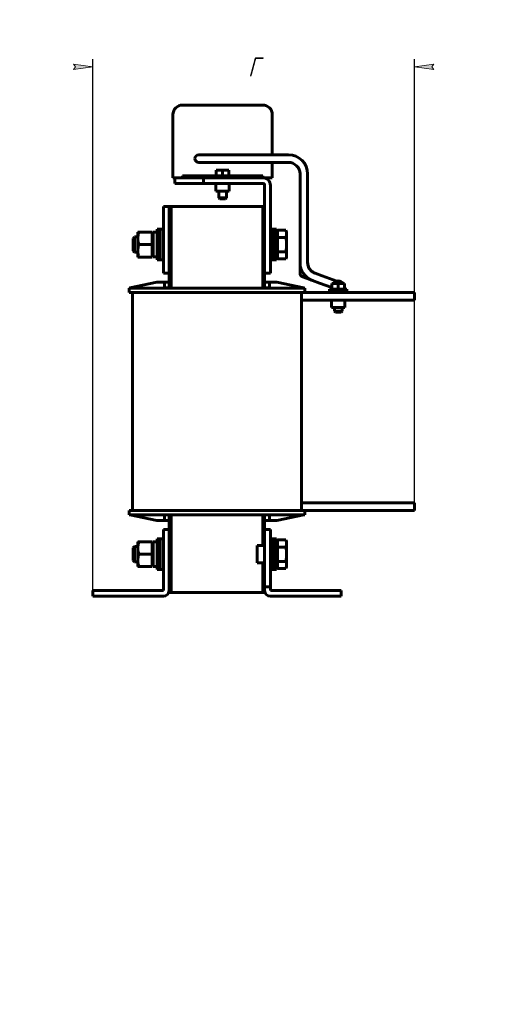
# Model space of a CAD drawing. Header units: millimetres. Extents: x 0 to 297, y 0 to 420.
# Tile 6 of 7: x 174 to 297, y 0 to 258. Entities that reach past the tile are written whole.
import ezdxf

# ---------------------------------------------------------------- set-up
doc = ezdxf.new("R2010")
doc.units = ezdxf.units.MM
doc.linetypes.add('K5LT_BASIC', pattern=[0])
doc.linetypes.add('K5LT_THIN', pattern=[0])
doc.layers.add('Системный слой', color=7, linetype='Continuous')
doc.styles.add('KDIMTEXTSTYLE', font='GOST_AU.SHX', dxfattribs={"width": 0.96, "oblique": 15, "height": 5})
doc.dimstyles.new('KDIMSTYLE (0.50)', dxfattribs={"dimtxt": 5, "dimasz": 1, "dimexe": 2, "dimexo": 0, "dimgap": 1, "dimtad": 1, "dimlfac": 2, "dimtxsty": 'KDIMTEXTSTYLE', "dimsah": 1, "dimcen": 0, "dimdle": 1, "dimadec": 0, "dimazin": 0, "dimtfac": 0.667, "dimtmove": 0, "dimatfit": 3, "dimfxl": 1, "dimtvp": 1, "dimtolj": 1, "dimtzin": 0, "dimarcsym": 0})

# ---------------------------------------------------------------- blocks, each defined once
blk = doc.blocks.new('U30')
at = {"layer": 'Системный слой', "color": 150, "linetype": 'K5LT_BASIC', "lineweight": 60, "true_color": 0x0080ff}
for p, q in [((210.3877631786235, 121.7528572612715), (210.3877631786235, 113.9905733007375)), ((210.3877631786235, 113.9905733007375), (210.3877631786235, 113.7528572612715))]:
    blk.add_line(p, q, dxfattribs=at)
blk = doc.blocks.new('U31')
at = {"layer": 'Системный слой', "color": 150, "linetype": 'K5LT_BASIC', "lineweight": 60, "true_color": 0x0080ff}
for p, q in [((209.5877631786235, 121.7528572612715), (209.5877631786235, 113.9905733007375)), ((209.5877631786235, 113.9905733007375), (209.5877631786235, 113.7528572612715))]:
    blk.add_line(p, q, dxfattribs=at)
blk = doc.blocks.new('U32')
at = {"layer": 'Системный слой', "color": 150, "linetype": 'K5LT_BASIC', "lineweight": 60, "true_color": 0x0080ff}
for p, q in [((237.6877631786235, 208.7528572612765), (237.6877631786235, 188.9278572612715)), ((237.6877631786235, 126.5278572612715), (237.687763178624, 124.2528572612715)), ((237.687763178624, 109.2528572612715), (237.6877631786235, 107.7528572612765))]:
    blk.add_line(p, q, dxfattribs=at)
blk = doc.blocks.new('U33')
at = {"layer": 'Системный слой', "color": 150, "linetype": 'K5LT_BASIC', "lineweight": 60, "true_color": 0x0080ff}
for p, q in [((237.1877631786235, 208.7528572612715), (237.1877631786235, 187.3778572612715)), ((237.1877631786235, 128.0778572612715), (237.1877631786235, 120.0028572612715)), ((237.1877631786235, 115.5028572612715), (237.1877631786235, 107.7528572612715))]:
    blk.add_line(p, q, dxfattribs=at)
blk = doc.blocks.new('U34')
at = {"layer": 'Системный слой', "color": 150, "linetype": 'K5LT_BASIC', "lineweight": 60, "true_color": 0x0080ff}
for p, q in [((210.3877631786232, 202.7528572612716), (210.3877631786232, 194.9905733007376)), ((210.3877631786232, 194.9905733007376), (210.3877631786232, 194.7528572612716))]:
    blk.add_line(p, q, dxfattribs=at)
blk = doc.blocks.new('U35')
at = {"layer": 'Системный слой', "color": 150, "linetype": 'K5LT_BASIC', "lineweight": 60, "true_color": 0x0080ff}
for p, q in [((209.5877631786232, 202.7528572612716), (209.5877631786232, 194.9905733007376)), ((209.5877631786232, 194.9905733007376), (209.5877631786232, 194.7528572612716))]:
    blk.add_line(p, q, dxfattribs=at)
blk = doc.blocks.new('U36')
at = {"layer": 'Системный слой', "color": 150, "linetype": 'K5LT_BASIC', "lineweight": 60, "true_color": 0x0080ff}
for p, q in [((213.1877631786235, 208.7528572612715), (213.1877631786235, 187.3778572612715)), ((213.1877631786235, 128.0778572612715), (213.1877631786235, 107.7528572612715))]:
    blk.add_line(p, q, dxfattribs=at)
blk = doc.blocks.new('U37')
at = {"layer": 'Системный слой', "color": 150, "linetype": 'K5LT_BASIC', "lineweight": 60, "true_color": 0x0080ff}
for p, q in [((212.6877631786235, 191.2528572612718), (212.6877631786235, 188.9278572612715)), ((212.6877631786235, 126.5278572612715), (212.6877631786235, 107.7528572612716))]:
    blk.add_line(p, q, dxfattribs=at)
blk = doc.blocks.new('U38')
at = {"layer": 'Системный слой', "color": 150, "linetype": 'K5LT_BASIC', "lineweight": 60, "true_color": 0x0080ff}
for p, q in [((248.9377631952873, 194.2716394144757), (248.9745472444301, 193.7271751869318)), ((248.9745472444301, 193.7271751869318), (249.0831410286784, 193.2017389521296)), ((249.0831410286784, 193.2017389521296), (249.2584702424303, 192.7139370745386))]:
    blk.add_line(p, q, dxfattribs=at)
blk = doc.blocks.new('U39')
at = {"layer": 'Системный слой', "color": 150, "linetype": 'K5LT_BASIC', "lineweight": 60, "true_color": 0x0080ff}
for p, q in [((247.4485919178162, 191.8621988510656), (248.0704250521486, 190.8331313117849)), ((248.0704250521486, 190.8331313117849), (248.8995560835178, 190.0203547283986)), ((248.8995560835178, 190.0203547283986), (249.8900029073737, 189.4846785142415))]:
    blk.add_line(p, q, dxfattribs=at)
blk = doc.blocks.new('U40')
at = {"layer": 'Системный слой', "color": 150, "linetype": 'K5LT_BASIC', "lineweight": 60, "true_color": 0x0080ff}
for p, q in [((239.6877631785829, 222.2528572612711), (239.6877631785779, 232.7528572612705)), ((239.68776317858, 216.2528572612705), (239.6877631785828, 220.2528572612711))]:
    blk.add_line(p, q, dxfattribs=at)
blk = doc.blocks.new('U41')
at = {"layer": 'Системный слой', "color": 150, "linetype": 'K5LT_BASIC', "lineweight": 60, "true_color": 0x0080ff}
for p, q in [((226.687763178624, 212.7528572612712), (224.937763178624, 212.7528572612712)), ((228.437763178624, 212.7528572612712), (226.687763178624, 212.7528572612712))]:
    blk.add_line(p, q, dxfattribs=at)
blk = doc.blocks.new('U42')
at = {"layer": 'Системный слой', "color": 150, "linetype": 'K5LT_BASIC', "lineweight": 60, "true_color": 0x0080ff}
for p, q in [((237.1877631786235, 208.7528572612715), (237.1877631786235, 187.3778572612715)), ((237.1877631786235, 128.0778572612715), (237.1877631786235, 120.0028572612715)), ((237.1877631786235, 115.5028572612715), (237.1877631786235, 107.7528572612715))]:
    blk.add_line(p, q, dxfattribs=at)
blk = doc.blocks.new('U43')
at = {"layer": 'Системный слой', "color": 150, "linetype": 'K5LT_BASIC', "lineweight": 60, "true_color": 0x0080ff}
for p, q in [((213.1877631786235, 208.7528572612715), (213.1877631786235, 187.3778572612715)), ((213.1877631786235, 128.0778572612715), (213.1877631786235, 107.7528572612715))]:
    blk.add_line(p, q, dxfattribs=at)
blk = doc.blocks.new('KDIMARROW_01')
at = {"layer": 'Системный слой'}
blk.add_hatch(color=0, dxfattribs=at).paths.add_polyline_path([(0, 0), (-5, 0.658262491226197), (-4.5, 5.51091059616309e-16), (-5, -0.6582624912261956)])
at = {"layer": 'Системный слой', "color": 0, "linetype": 'K5LT_THIN', "lineweight": 18}
for p, q in [((-4.5, 5.51091059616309e-16), (-5, 0.658262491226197)), ((-5, 0.658262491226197), (0, 0)), ((0, 0), (-5, -0.6582624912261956)), ((-5, -0.6582624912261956), (-4.5, 5.51091059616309e-16)), ((0, 0), (-1, 0))]:
    blk.add_line(p, q, dxfattribs=at)

msp = doc.modelspace()

# ---------------------------------------------------------------- linework, layer by layer
at = {"layer": 'Системный слой', "color": 150, "linetype": 'K5LT_BASIC', "lineweight": 60, "true_color": 0x0080ff}
for p, q in [((237.1877631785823, 235.2528572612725), (216.1877631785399, 235.2528572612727)), ((213.6877631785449, 232.7528572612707), (213.6877631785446, 216.2528572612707)), ((220.4377631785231, 222.2528572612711), (224.4377631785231, 222.2528572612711)), ((224.4377631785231, 222.2528572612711), (243.9377631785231, 222.2528572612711)), ((220.4377631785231, 220.2528572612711), (224.4377631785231, 220.2528572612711)), ((224.4377631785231, 220.2528572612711), (243.9377631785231, 220.2528572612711)), ((216.1877631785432, 216.7528572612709), (225.4270478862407, 216.7528572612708)), ((216.1877631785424, 216.2528572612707), (216.1877631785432, 216.7528572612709)), ((225.0377631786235, 218.2528572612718), (225.0377631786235, 216.7528572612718)), ((225.0377631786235, 218.2528572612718), (226.6877631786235, 218.2528572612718)), ((227.9484784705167, 216.7528572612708), (225.4270478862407, 216.7528572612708)), ((226.6877631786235, 218.2528572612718), (228.3377631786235, 218.2528572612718)), ((226.6877631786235, 218.2528572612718), (226.6877631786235, 216.7528572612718)), ((227.9484784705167, 216.7528572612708), (237.1877631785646, 216.7528572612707)), ((228.3377631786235, 218.2528572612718), (228.3377631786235, 216.7528572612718)), ((237.1877631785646, 216.7528572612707), (237.187763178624, 216.2528572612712)), ((246.9377631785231, 217.2528572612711), (246.9377631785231, 194.0840632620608)), ((248.9377631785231, 217.2528572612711), (248.9377631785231, 194.0840632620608)), ((214.187763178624, 216.2528572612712), (213.6877631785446, 216.2528572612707)), ((214.187763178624, 216.2528572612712), (221.687763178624, 216.2528572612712)), ((214.187763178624, 214.7528572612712), (214.187763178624, 216.2528572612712)), ((221.687763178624, 214.7528572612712), (214.187763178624, 214.7528572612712)), ((221.687763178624, 216.2528572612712), (221.687763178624, 214.7528572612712)), ((237.187763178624, 216.2528572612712), (221.687763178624, 216.2528572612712)), ((237.187763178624, 214.7528572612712), (221.687763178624, 214.7528572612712)), ((224.937763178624, 212.7528572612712), (224.937763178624, 214.7528572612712)), ((228.437763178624, 212.7528572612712), (228.437763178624, 214.7528572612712)), ((239.68776317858, 216.2528572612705), (237.187763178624, 216.2528572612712)), ((237.687763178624, 214.2528572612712), (237.6877631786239, 192.2528572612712)), ((239.187763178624, 214.2528572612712), (239.1877631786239, 192.2528572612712)), ((225.6877631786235, 211.0028572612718), (225.6877631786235, 212.7528572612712)), ((227.6877631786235, 211.0028572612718), (227.6877631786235, 212.7528572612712)), ((211.1877631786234, 208.7528572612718), (212.6877631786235, 208.7528572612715)), ((211.1877631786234, 207.7528572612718), (211.1877631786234, 208.7528572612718)), ((212.6877631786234, 207.7528572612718), (212.6877631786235, 208.7528572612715)), ((213.1877631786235, 208.7528572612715), (212.6877631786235, 208.7528572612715)), ((237.1877631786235, 208.7528572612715), (213.1877631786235, 208.7528572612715)), ((225.6877631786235, 211.0028572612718), (227.6877631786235, 211.0028572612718)), ((225.9377631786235, 210.7528572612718), (225.6877631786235, 211.0028572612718)), ((227.4377631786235, 210.7528572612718), (225.9377631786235, 210.7528572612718)), ((227.4377631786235, 210.7528572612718), (227.6877631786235, 211.0028572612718)), ((237.6877631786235, 208.7528572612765), (237.1877631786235, 208.7528572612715)), ((211.1877631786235, 192.2528572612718), (211.1877631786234, 207.7528572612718)), ((212.6877631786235, 192.2528572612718), (212.6877631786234, 207.7528572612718)), ((204.4877631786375, 200.3778572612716), (204.4877631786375, 202.0028572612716)), ((204.4877631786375, 202.0028572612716), (204.7780414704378, 202.0028572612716)), ((204.7780414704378, 202.0028572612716), (208.2377631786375, 202.0028572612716)), ((208.2377631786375, 202.0028572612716), (208.2377631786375, 198.7528572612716)), ((208.5377631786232, 201.6603572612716), (208.2377631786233, 201.6603572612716)), ((208.5377631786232, 201.9694186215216), (208.5377631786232, 195.5328572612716)), ((208.7919599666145, 201.9728572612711), (209.5877631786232, 201.9728572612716)), ((209.5877631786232, 202.7528572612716), (210.3877631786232, 202.7528572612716)), ((210.3877631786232, 202.7528572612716), (211.1877631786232, 202.7528572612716)), ((210.3877631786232, 202.7528572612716), (210.3877631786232, 194.7528572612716)), ((239.1877631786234, 202.7528572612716), (239.9877631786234, 202.7528572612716)), ((239.9877631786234, 202.7528572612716), (240.7877631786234, 202.7528572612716)), ((239.9877631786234, 202.7528572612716), (239.9877631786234, 194.7528572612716)), ((239.9877631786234, 202.7528572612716), (239.9877631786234, 194.7528572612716)), ((240.7877631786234, 202.7528572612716), (240.7877631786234, 194.7528572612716)), ((240.7877631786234, 201.6203572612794), (241.0877631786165, 201.9203572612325)), ((243.2547674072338, 202.5056340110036), (241.0877631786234, 202.5056340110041)), ((241.0877631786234, 200.6292456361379), (241.0877631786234, 202.5056340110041)), ((243.4377631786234, 202.0028572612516), (243.2547674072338, 202.5056340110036)), ((243.4377631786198, 201.5674398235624), (243.4377631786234, 202.0028572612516)), ((243.4377631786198, 198.7528572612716), (243.4377631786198, 201.5674398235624)), ((203.2877631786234, 200.3778572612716), (203.6627631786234, 200.7528572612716)), ((203.2877631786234, 197.1278572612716), (203.2877631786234, 200.3778572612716)), ((203.6627631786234, 200.7528572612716), (204.4877631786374, 200.7528572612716)), ((203.6627631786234, 200.7528572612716), (203.6627631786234, 196.7528572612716)), ((204.4877631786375, 200.3778572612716), (204.4877631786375, 197.1278572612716)), ((204.7780414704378, 198.7528572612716), (208.2377631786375, 198.7528572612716)), ((208.2377631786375, 198.7528572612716), (208.2377631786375, 195.5028572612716)), ((241.0877631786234, 196.8764688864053), (241.0877631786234, 200.6292456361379)), ((243.2547674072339, 200.6292456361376), (241.0877631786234, 200.6292456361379)), ((243.4377631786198, 195.9382746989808), (243.4377631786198, 198.7528572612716)), ((203.2877631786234, 197.1278572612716), (203.6627631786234, 196.7528572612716)), ((203.6627631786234, 196.7528572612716), (204.4877631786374, 196.7528572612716)), ((204.4877631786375, 197.1278572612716), (204.4877631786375, 195.5028572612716)), ((208.5377631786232, 195.8453572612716), (208.2377631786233, 195.8453572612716)), ((240.7877631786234, 195.8853572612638), (241.0877631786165, 195.5853572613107)), ((243.2547674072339, 196.8764688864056), (241.0877631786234, 196.8764688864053)), ((241.0877631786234, 195.000080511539), (241.0877631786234, 196.8764688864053)), ((243.4377631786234, 195.5028572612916), (243.4377631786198, 195.9382746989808)), ((204.7780414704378, 195.5028572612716), (204.4877631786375, 195.5028572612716)), ((204.7780414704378, 195.5028572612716), (208.2377631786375, 195.5028572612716)), ((208.5377631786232, 195.5328572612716), (209.5877631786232, 195.5328572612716)), ((209.5877631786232, 194.7528572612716), (210.3877631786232, 194.7528572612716)), ((210.3877631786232, 194.7528572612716), (211.1877631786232, 194.7528572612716)), ((239.1877631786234, 194.7528572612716), (239.9877631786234, 194.7528572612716)), ((239.9877631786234, 194.7528572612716), (240.7877631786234, 194.7528572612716)), ((243.2547674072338, 195.0000805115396), (241.0877631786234, 195.000080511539)), ((243.4377631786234, 195.5028572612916), (243.2547674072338, 195.0000805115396)), ((246.9377631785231, 194.0840632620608), (246.9377631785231, 191.2528572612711)), ((211.1877631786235, 191.2528572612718), (211.1877631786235, 192.2528572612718)), ((211.1877631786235, 191.2528572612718), (212.6877631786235, 191.2528572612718)), ((212.6877631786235, 191.2528572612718), (212.6877631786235, 192.2528572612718)), ((239.1877631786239, 191.2528572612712), (237.6877631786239, 191.2528572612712)), ((239.1877631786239, 192.2528572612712), (239.1877631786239, 191.2528572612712)), ((250.8839826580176, 191.2521479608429), (252.7454770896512, 190.5799416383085)), ((202.4377631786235, 187.4278572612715), (209.4947083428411, 188.9278572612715)), ((211.4377631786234, 188.9278572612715), (209.4947083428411, 188.9278572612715)), ((211.4377631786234, 188.9278572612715), (212.6877631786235, 188.9278572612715)), ((211.4377631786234, 187.4278572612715), (211.4377631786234, 188.9278572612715)), ((212.6877631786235, 188.9278572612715), (212.6877631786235, 187.4278572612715)), ((237.6877631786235, 187.4278572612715), (237.6877631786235, 188.9278572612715)), ((237.6877631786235, 188.9278572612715), (238.9377631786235, 188.9278572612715)), ((238.9377631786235, 188.9278572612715), (240.8808180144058, 188.9278572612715)), ((238.9377631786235, 188.9278572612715), (238.9377631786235, 187.4278572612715)), ((247.9377631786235, 187.4278572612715), (240.8808180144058, 188.9278572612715)), ((247.5981448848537, 190.3122939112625), (249.7592617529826, 189.5318905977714)), ((249.7592617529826, 189.5318905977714), (249.8900029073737, 189.4846785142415)), ((249.8900029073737, 189.4846785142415), (250.2046937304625, 189.3710401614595)), ((250.2046937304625, 189.3710401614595), (252.0661881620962, 188.6988338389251)), ((252.0661881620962, 188.6988338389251), (255.287763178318, 187.5354873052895)), ((252.7454770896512, 190.5799416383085), (256.5405586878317, 189.2094955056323)), ((255.2877631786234, 188.5828572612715), (255.2877631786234, 187.0828572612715)), ((255.2877631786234, 188.5828572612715), (256.9377631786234, 188.5828572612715)), ((256.9377631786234, 188.5828572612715), (258.5877631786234, 188.5828572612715)), ((256.9377631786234, 188.5828572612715), (256.9377631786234, 187.0828572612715)), ((258.5877631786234, 188.5828572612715), (258.5877631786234, 187.0828572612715)), ((202.2127631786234, 186.2528572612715), (202.2127631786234, 187.3778572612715)), ((202.2127631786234, 187.3778572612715), (207.2127631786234, 187.3778572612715)), ((202.2127631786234, 186.2528572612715), (207.2127631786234, 186.2528572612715)), ((202.4377631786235, 187.3778572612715), (202.4377631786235, 187.4278572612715)), ((203.0627631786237, 129.2028572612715), (203.0627631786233, 186.1778572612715)), ((203.0627631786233, 186.1778572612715), (208.0627631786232, 186.1778572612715)), ((207.2127631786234, 187.3778572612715), (243.1627631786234, 187.3778572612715)), ((207.2127631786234, 186.2528572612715), (243.1627631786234, 186.2528572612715)), ((208.0627631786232, 186.1778572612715), (242.3127631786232, 186.1778572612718)), ((211.4377631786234, 187.4278572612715), (211.4377631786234, 187.3778572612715)), ((212.6877631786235, 187.4278572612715), (211.4377631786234, 187.4278572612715)), ((211.5627631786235, 186.2528572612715), (211.5627631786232, 186.1778572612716)), ((212.6877631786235, 187.4278572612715), (212.6877631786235, 187.3778572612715)), ((237.6877631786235, 187.4278572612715), (237.6877631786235, 187.3778572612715)), ((238.9377631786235, 187.4278572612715), (237.6877631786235, 187.4278572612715)), ((238.8127631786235, 186.2528572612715), (238.8127631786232, 186.1778572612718)), ((238.9377631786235, 187.4278572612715), (238.9377631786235, 187.3778572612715)), ((242.3127631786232, 186.1778572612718), (247.3127631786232, 186.1778572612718)), ((243.1627631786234, 187.3778572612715), (248.1627631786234, 187.3778572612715)), ((243.1627631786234, 186.2528572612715), (248.1627631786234, 186.2528572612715)), ((247.3127631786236, 129.2028572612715), (247.3127631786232, 186.1778572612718)), ((247.9377631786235, 187.3778572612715), (247.9377631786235, 187.4278572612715)), ((248.1627631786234, 186.2528572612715), (248.1627631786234, 187.3778572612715)), ((276.9377631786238, 186.2528572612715), (248.1627631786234, 186.2528572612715)), ((254.6877631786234, 187.0828572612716), (254.6877631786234, 186.6828572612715)), ((254.6877631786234, 187.0828572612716), (259.1877631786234, 187.0828572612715)), ((254.6877631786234, 186.6828572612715), (259.1877631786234, 186.6828572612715)), ((254.8962513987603, 186.2528572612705), (254.8962513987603, 186.6828572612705)), ((256.9377631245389, 186.2528572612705), (256.9377631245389, 186.6828572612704)), ((258.9792749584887, 186.6828572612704), (258.9792749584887, 186.2528572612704)), ((259.1877631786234, 187.0828572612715), (259.1877631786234, 186.6828572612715)), ((276.9377631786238, 184.2528572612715), (276.9377631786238, 186.2528572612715)), ((247.3127631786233, 184.2528572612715), (276.9377631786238, 184.2528572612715)), ((255.1877631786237, 182.2528572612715), (255.1877631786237, 184.2528572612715)), ((258.6877631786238, 182.2528572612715), (258.6877631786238, 184.2528572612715)), ((258.6877631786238, 182.2528572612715), (255.1877631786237, 182.2528572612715)), ((255.9377631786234, 181.3328572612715), (255.9377631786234, 182.2528572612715)), ((255.9377631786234, 181.3328572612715), (257.9377631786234, 181.3328572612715)), ((256.1877631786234, 181.0828572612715), (255.9377631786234, 181.3328572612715)), ((257.6877631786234, 181.0828572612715), (256.1877631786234, 181.0828572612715)), ((257.6877631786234, 181.0828572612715), (257.9377631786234, 181.3328572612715)), ((257.9377631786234, 181.3328572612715), (257.9377631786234, 182.2528572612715)), ((247.3627631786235, 178.9064270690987), (247.3127631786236, 178.9064270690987)), ((247.3627631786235, 178.8362516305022), (247.3127631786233, 178.8362516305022)), ((247.3627631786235, 178.8362516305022), (247.3627631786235, 178.9064270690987)), ((247.3627631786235, 172.8362516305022), (247.3627631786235, 178.8362516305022)), ((247.3627631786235, 172.8362516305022), (247.3127631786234, 172.8362516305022)), ((247.3627631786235, 140.9766025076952), (247.3127631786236, 140.9766025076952)), ((247.3627631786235, 140.9064270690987), (247.3127631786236, 140.9064270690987)), ((247.3627631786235, 140.9064270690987), (247.3627631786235, 140.9766025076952)), ((247.3627631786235, 134.9064270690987), (247.3627631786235, 140.9064270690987)), ((247.3627631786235, 134.9064270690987), (247.3127631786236, 134.9064270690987)), ((202.2127631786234, 129.2028572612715), (202.2127631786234, 128.0778572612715)), ((202.2127631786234, 129.2028572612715), (207.2127631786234, 129.2028572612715)), ((207.2127631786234, 129.2028572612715), (243.1627631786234, 129.2028572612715)), ((243.1627631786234, 129.2028572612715), (248.1627631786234, 129.2028572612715)), ((247.3127631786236, 131.2028572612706), (276.9377631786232, 131.2028572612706)), ((276.9377631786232, 129.2028572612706), (248.1627631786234, 129.2028572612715)), ((248.1627631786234, 129.2028572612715), (248.1627631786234, 128.0778572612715)), ((276.9377631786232, 131.2028572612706), (276.9377631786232, 129.2028572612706)), ((202.2127631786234, 128.0778572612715), (207.2127631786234, 128.0778572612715)), ((202.4377631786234, 128.0778572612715), (202.4377631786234, 128.0278572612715)), ((202.4377631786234, 128.0278572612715), (209.4947083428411, 126.5278572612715)), ((207.2127631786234, 128.0778572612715), (243.1627631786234, 128.0778572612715)), ((211.4377631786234, 126.5278572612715), (209.4947083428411, 126.5278572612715)), ((211.4377631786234, 128.0278572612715), (211.4377631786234, 128.0778572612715)), ((211.4377631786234, 128.0278572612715), (212.6877631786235, 128.0278572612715)), ((211.4377631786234, 126.5278572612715), (211.4377631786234, 128.0278572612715)), ((212.6877631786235, 126.5278572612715), (211.4377631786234, 126.5278572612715)), ((212.6877631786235, 128.0278572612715), (212.6877631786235, 128.0778572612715)), ((212.6877631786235, 128.0278572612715), (212.6877631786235, 126.5278572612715)), ((237.6877631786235, 128.0278572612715), (237.6877631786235, 128.0778572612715)), ((237.6877631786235, 128.0278572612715), (238.9377631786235, 128.0278572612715)), ((237.6877631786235, 126.5278572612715), (237.6877631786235, 128.0278572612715)), ((238.9377631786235, 126.5278572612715), (237.6877631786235, 126.5278572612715)), ((238.9377631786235, 128.0278572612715), (238.9377631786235, 128.0778572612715)), ((238.9377631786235, 128.0278572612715), (238.9377631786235, 126.5278572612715)), ((238.9377631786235, 126.5278572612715), (240.8808180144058, 126.5278572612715)), ((247.9377631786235, 128.0278572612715), (240.8808180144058, 126.5278572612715)), ((243.1627631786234, 128.0778572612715), (248.1627631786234, 128.0778572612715)), ((247.9377631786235, 128.0778572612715), (247.9377631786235, 128.0278572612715)), ((211.1877631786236, 124.2528572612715), (212.6877631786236, 124.2528572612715)), ((211.1877631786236, 123.5028572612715), (211.1877631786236, 124.2528572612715)), ((237.687763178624, 124.2528572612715), (237.687763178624, 123.5028572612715)), ((237.687763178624, 124.2528572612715), (239.187763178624, 124.2528572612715)), ((239.187763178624, 124.2528572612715), (239.187763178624, 123.5028572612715)), ((209.5877631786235, 121.7528572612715), (210.3877631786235, 121.7528572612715)), ((210.3877631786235, 121.7528572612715), (211.1877631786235, 121.7528572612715)), ((210.3877631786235, 121.7528572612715), (210.3877631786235, 113.7528572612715)), ((211.1877631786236, 108.2528572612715), (211.1877631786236, 123.5028572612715)), ((212.6877631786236, 123.5028572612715), (212.6877631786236, 108.2528572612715)), ((237.687763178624, 123.5028572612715), (237.687763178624, 110.0028572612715)), ((239.187763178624, 123.5028572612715), (239.187763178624, 110.0028572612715)), ((239.1877631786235, 121.7528572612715), (239.9877631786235, 121.7528572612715)), ((239.9877631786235, 121.7528572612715), (240.7877631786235, 121.7528572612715)), ((239.9877631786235, 121.7528572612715), (239.9877631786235, 113.7528572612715)), ((239.9877631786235, 121.7528572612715), (239.9877631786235, 113.7528572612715)), ((240.7877631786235, 121.7528572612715), (240.7877631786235, 113.7528572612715)), ((243.254767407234, 121.5056340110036), (241.0877631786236, 121.5056340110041)), ((241.0877631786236, 119.6292456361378), (241.0877631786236, 121.5056340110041)), ((243.4377631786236, 121.0028572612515), (243.254767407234, 121.5056340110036)), ((203.2877631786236, 119.3778572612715), (203.6627631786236, 119.7528572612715)), ((203.2877631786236, 116.1278572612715), (203.2877631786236, 119.3778572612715)), ((203.6627631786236, 119.7528572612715), (204.4877631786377, 119.7528572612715)), ((203.6627631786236, 119.7528572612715), (203.6627631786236, 115.7528572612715)), ((204.4877631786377, 119.3778572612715), (204.4877631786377, 121.0028572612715)), ((204.4877631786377, 121.0028572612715), (204.7780414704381, 121.0028572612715)), ((204.4877631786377, 119.3778572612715), (204.4877631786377, 116.1278572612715)), ((204.7780414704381, 121.0028572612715), (208.2377631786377, 121.0028572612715)), ((208.2377631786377, 121.0028572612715), (208.2377631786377, 117.7528572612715)), ((208.5377631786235, 120.6603572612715), (208.2377631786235, 120.6603572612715)), ((208.5377631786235, 120.9694186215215), (208.5377631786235, 114.5328572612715)), ((208.7919599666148, 120.972857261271), (209.5877631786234, 120.9728572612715)), ((235.6877631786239, 115.5028572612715), (235.6877631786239, 120.0028572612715)), ((235.6877631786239, 120.0028572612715), (237.6877631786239, 120.0028572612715)), ((240.7877631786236, 120.6203572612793), (241.0877631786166, 120.9203572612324)), ((241.0877631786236, 115.8764688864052), (241.0877631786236, 119.6292456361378)), ((243.254767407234, 119.6292456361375), (241.0877631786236, 119.6292456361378)), ((243.4377631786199, 120.5674398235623), (243.4377631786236, 121.0028572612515)), ((243.43776317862, 117.7528572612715), (243.4377631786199, 120.5674398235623)), ((203.2877631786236, 116.1278572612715), (203.6627631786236, 115.7528572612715)), ((204.4877631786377, 116.1278572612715), (204.4877631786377, 114.5028572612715)), ((204.7780414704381, 117.7528572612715), (208.2377631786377, 117.7528572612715)), ((208.2377631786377, 117.7528572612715), (208.2377631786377, 114.5028572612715)), ((243.4377631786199, 114.9382746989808), (243.43776317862, 117.7528572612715)), ((203.6627631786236, 115.7528572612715), (204.4877631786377, 115.7528572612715)), ((204.7780414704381, 114.5028572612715), (204.4877631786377, 114.5028572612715)), ((204.7780414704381, 114.5028572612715), (208.2377631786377, 114.5028572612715)), ((208.5377631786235, 114.8453572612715), (208.2377631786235, 114.8453572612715)), ((208.5377631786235, 114.5328572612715), (209.5877631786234, 114.5328572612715)), ((209.5877631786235, 113.7528572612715), (210.3877631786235, 113.7528572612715)), ((210.3877631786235, 113.7528572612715), (211.1877631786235, 113.7528572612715)), ((235.6877631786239, 115.5028572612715), (237.6877631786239, 115.5028572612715)), ((239.1877631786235, 113.7528572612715), (239.9877631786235, 113.7528572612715)), ((239.9877631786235, 113.7528572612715), (240.7877631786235, 113.7528572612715)), ((240.7877631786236, 114.8853572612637), (241.0877631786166, 114.5853572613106)), ((243.254767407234, 115.8764688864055), (241.0877631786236, 115.8764688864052)), ((241.0877631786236, 114.000080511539), (241.0877631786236, 115.8764688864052)), ((243.254767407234, 114.0000805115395), (241.0877631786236, 114.000080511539)), ((243.4377631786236, 114.5028572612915), (243.254767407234, 114.0000805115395)), ((243.4377631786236, 114.5028572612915), (243.4377631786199, 114.9382746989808)), ((192.6877631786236, 106.7528572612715), (192.6877631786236, 108.2528572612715)), ((192.6877631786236, 108.2528572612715), (193.4377631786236, 108.2528572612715)), ((193.4377631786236, 108.2528572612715), (211.1877631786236, 108.2528572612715)), ((237.687763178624, 110.0028572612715), (237.687763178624, 109.2528572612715)), ((237.687763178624, 109.2528572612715), (239.187763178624, 109.2528572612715)), ((237.687763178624, 109.2528572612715), (237.6877631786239, 108.2528572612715)), ((239.187763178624, 110.0028572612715), (239.187763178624, 109.2528572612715)), ((239.1877631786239, 108.2528572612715), (239.187763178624, 109.2528572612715)), ((256.9377631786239, 108.2528572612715), (239.1877631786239, 108.2528572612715)), ((256.9377631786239, 108.2528572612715), (257.6877631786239, 108.2528572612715)), ((257.6877631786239, 108.2528572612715), (257.6877631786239, 106.7528572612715)), ((193.4377631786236, 106.7528572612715), (192.6877631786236, 106.7528572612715)), ((211.1877631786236, 106.7528572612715), (193.4377631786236, 106.7528572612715)), ((213.1877631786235, 107.7528572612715), (212.6877631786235, 107.7528572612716)), ((237.1877631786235, 107.7528572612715), (213.1877631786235, 107.7528572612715)), ((237.6877631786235, 107.7528572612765), (237.1877631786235, 107.7528572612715)), ((239.1877631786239, 106.7528572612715), (256.9377631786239, 106.7528572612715)), ((257.6877631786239, 106.7528572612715), (256.9377631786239, 106.7528572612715))]:
    msp.add_line(p, q, dxfattribs=at)
for centre, radius, start, end in [((216.1877631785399, 232.7528572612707), 2.500000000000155, 90, 179.9999999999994), ((237.1877631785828, 232.7528572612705), 2.500000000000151, 359.9999999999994, 90), ((220.4377631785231, 221.2528572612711), 1, 90, 180), ((243.9377631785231, 217.2528572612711), 5.00000000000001, 1.38633206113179e-13, 90), ((220.4377631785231, 221.2528572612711), 0.9999999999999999, 180, 270), ((243.9377631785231, 217.2528572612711), 3.000000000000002, 0, 90), ((237.187763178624, 214.2528572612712), 2.00000000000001, 359.9999999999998, 90), ((237.187763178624, 214.2528572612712), 0.5000000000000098, 359.9999999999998, 90), ((247.9377631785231, 191.2528572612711), 1.000000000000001, 180, 301.3628632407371), ((256.9377631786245, 187.7578572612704), 1.504999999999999, 33.24174658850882, 146.7582534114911), ((256.9377631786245, 187.7578572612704), 1.101874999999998, 48.47994720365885, 131.5200527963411), ((241.9377631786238, 183.2528572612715), 3, 90, 102.8385681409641), ((211.1877631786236, 108.2528572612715), 1.500000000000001, 270, 0), ((239.1877631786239, 108.2528572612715), 1.500000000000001, 180, 270)]:
    msp.add_arc(centre, radius, start, end, dxfattribs=at)
for points, knots in [([(204.7780414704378, 202.0028572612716), (204.6894319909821, 201.7370288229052), (204.6164309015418, 201.469258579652), (204.5154283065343, 200.9281197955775), (204.4877631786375, 200.6547094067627), (204.4877631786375, 200.3778572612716)], [2.380733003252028e-07, 2.380733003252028e-07, 2.380733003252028e-07, 2.380733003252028e-07, 0.001898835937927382, 0.001898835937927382, 0.003797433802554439, 0.003797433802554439, 0.003797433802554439, 0.003797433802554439]), ([(204.4877631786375, 200.3778572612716), (204.4877631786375, 200.2399486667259), (204.4946242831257, 200.1014216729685), (204.5211759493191, 199.8273863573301), (204.5408409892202, 199.6912852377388), (204.6166869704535, 199.2853991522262), (204.6896532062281, 199.0180220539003), (204.7780414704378, 198.7528572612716)], [0.003797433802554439, 0.003797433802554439, 0.003797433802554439, 0.003797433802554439, 0.004743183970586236, 0.004743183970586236, 0.005688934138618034, 0.005688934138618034, 0.007580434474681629, 0.007580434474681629, 0.007580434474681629, 0.007580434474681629]), ([(204.7780414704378, 198.7528572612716), (204.6894319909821, 198.4870288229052), (204.6164309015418, 198.219258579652), (204.5154283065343, 197.6781197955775), (204.4877631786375, 197.4047094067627), (204.4877631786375, 197.1278572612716)], [2.380733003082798e-07, 2.380733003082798e-07, 2.380733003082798e-07, 2.380733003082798e-07, 0.001898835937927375, 0.001898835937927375, 0.003797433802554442, 0.003797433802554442, 0.003797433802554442, 0.003797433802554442]), ([(204.4877631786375, 197.1278572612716), (204.4877631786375, 196.9899486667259), (204.4946242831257, 196.8514216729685), (204.5211759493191, 196.5773863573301), (204.5408409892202, 196.4412852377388), (204.6166869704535, 196.0353991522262), (204.6896532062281, 195.7680220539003), (204.7780414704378, 195.5028572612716)], [0.003797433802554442, 0.003797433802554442, 0.003797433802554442, 0.003797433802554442, 0.004743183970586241, 0.004743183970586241, 0.005688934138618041, 0.005688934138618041, 0.007580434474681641, 0.007580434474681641, 0.007580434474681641, 0.007580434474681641]), ([(246.9377631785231, 194.0840632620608), (246.9377631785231, 193.8761036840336), (246.9505020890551, 193.6681465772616), (247.0010247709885, 193.2575336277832), (247.0385341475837, 193.0548966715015), (247.1371636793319, 192.6582524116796), (247.1979960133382, 192.4641608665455), (247.3235427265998, 192.1344663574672), (247.3870909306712, 191.9986710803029), (247.4694294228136, 191.8159599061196), (247.4936664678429, 191.7713098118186), (247.6093458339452, 191.550753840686), (247.7117957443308, 191.3806929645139), (247.9348750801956, 191.0556886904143), (248.0553266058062, 190.9006200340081), (248.2843551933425, 190.6392117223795), (248.3930077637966, 190.5333298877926), (248.5291307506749, 190.3952252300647), (248.5612514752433, 190.3674108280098), (248.7356435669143, 190.2101494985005), (248.8859697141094, 190.0897631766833), (249.1983362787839, 189.8683785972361), (249.360319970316, 189.7672450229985), (249.5780087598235, 189.6484434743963), (249.6289759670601, 189.6217886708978), (249.713654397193, 189.5793969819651), (249.7471064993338, 189.5631272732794), (249.7993524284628, 189.538454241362), (249.817980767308, 189.5296844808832), (249.8707163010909, 189.5059224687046), (249.9047094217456, 189.4906547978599), (249.9455965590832, 189.4731034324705), (249.9521900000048, 189.4700940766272), (250.0407561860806, 189.4351272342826), (250.1228069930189, 189.4033676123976), (250.2046591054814, 189.3710520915), (250.2046765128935, 189.371046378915), (250.2046937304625, 189.3710401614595)], [0, 0, 0, 0, 1.93000385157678, 1.93000385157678, 3.839167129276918, 3.839167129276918, 5.725442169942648, 5.725442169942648, 7.118749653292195, 7.118749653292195, 7.590824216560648, 7.590824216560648, 9.437211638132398, 9.437211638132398, 11.26645827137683, 11.26645827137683, 12.68355043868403, 12.68355043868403, 13.08040104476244, 13.08040104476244, 14.8808199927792, 14.8808199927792, 16.67015585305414, 16.67015585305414, 17.21051547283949, 17.21051547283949, 17.56014368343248, 17.56014368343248, 17.7536740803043, 17.7536740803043, 18.10401186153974, 18.10401186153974, 18.17209636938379, 18.17209636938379, 18.99982775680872, 18.99982775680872, 19, 19, 19, 19]), ([(248.9377631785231, 194.0840632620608), (248.9377631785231, 193.9576958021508), (248.9455058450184, 193.8313225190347), (248.9761939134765, 193.5819311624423), (248.9989709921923, 193.4589132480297), (249.0587932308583, 193.2183734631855), (249.095658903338, 193.100788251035), (249.1746745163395, 192.8933386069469), (249.2178075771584, 192.8041502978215), (249.2675467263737, 192.6938002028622), (249.2783357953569, 192.6745199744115), (249.3441134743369, 192.5491495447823), (249.4057902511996, 192.4468214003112), (249.5397922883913, 192.2516795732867), (249.6119988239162, 192.1587783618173), (249.7657175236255, 191.9834250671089), (249.8471280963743, 191.9008858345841), (250.0179086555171, 191.7469896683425), (250.107199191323, 191.6755479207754), (250.2923242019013, 191.5444610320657), (250.3881148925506, 191.4847225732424), (250.516200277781, 191.4149026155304), (250.5458165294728, 191.3994231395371), (250.5952446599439, 191.3746778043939), (250.6149178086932, 191.3651090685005), (250.6654481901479, 191.3412438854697), (250.6964478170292, 191.3272738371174), (250.7791882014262, 191.2917493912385), (250.8318579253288, 191.2727286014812), (250.8839622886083, 191.2521549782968), (250.8839725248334, 191.2521516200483), (250.8839826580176, 191.2521479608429)], [0, 0, 0, 0, 1.937827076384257, 1.937827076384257, 3.854376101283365, 3.854376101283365, 5.747025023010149, 5.747025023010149, 7.275991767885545, 7.275991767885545, 7.617278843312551, 7.617278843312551, 9.466651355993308, 9.466651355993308, 11.2967350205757, 11.2967350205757, 13.10923416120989, 13.10923416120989, 14.90592830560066, 14.90592830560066, 16.6893619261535, 16.6893619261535, 17.21965240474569, 17.21965240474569, 17.5671842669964, 17.5671842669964, 18.10778672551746, 18.10778672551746, 18.99982829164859, 18.99982829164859, 19, 19, 19, 19]), ([(204.7780414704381, 121.0028572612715), (204.6894319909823, 120.7370288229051), (204.6164309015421, 120.4692585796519), (204.5154283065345, 119.9281197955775), (204.4877631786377, 119.6547094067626), (204.4877631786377, 119.3778572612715)], [2.380733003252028e-07, 2.380733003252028e-07, 2.380733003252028e-07, 2.380733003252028e-07, 0.001898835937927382, 0.001898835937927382, 0.003797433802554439, 0.003797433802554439, 0.003797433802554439, 0.003797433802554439]), ([(204.4877631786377, 119.3778572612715), (204.4877631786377, 119.2399486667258), (204.494624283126, 119.1014216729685), (204.5211759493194, 118.82738635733), (204.5408409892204, 118.6912852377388), (204.6166869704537, 118.2853991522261), (204.6896532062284, 118.0180220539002), (204.7780414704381, 117.7528572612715)], [0.003797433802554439, 0.003797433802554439, 0.003797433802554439, 0.003797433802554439, 0.004743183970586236, 0.004743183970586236, 0.005688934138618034, 0.005688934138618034, 0.007580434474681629, 0.007580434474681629, 0.007580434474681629, 0.007580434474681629]), ([(204.7780414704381, 117.7528572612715), (204.6894319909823, 117.4870288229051), (204.6164309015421, 117.2192585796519), (204.5154283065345, 116.6781197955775), (204.4877631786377, 116.4047094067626), (204.4877631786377, 116.1278572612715)], [2.380733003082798e-07, 2.380733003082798e-07, 2.380733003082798e-07, 2.380733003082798e-07, 0.001898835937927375, 0.001898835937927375, 0.003797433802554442, 0.003797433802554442, 0.003797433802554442, 0.003797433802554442]), ([(204.4877631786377, 116.1278572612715), (204.4877631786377, 115.9899486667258), (204.494624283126, 115.8514216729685), (204.5211759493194, 115.57738635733), (204.5408409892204, 115.4412852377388), (204.6166869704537, 115.0353991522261), (204.6896532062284, 114.7680220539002), (204.7780414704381, 114.5028572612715)], [0.003797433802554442, 0.003797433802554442, 0.003797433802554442, 0.003797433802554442, 0.004743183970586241, 0.004743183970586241, 0.005688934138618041, 0.005688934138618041, 0.007580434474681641, 0.007580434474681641, 0.007580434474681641, 0.007580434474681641])]:
    msp.add_open_spline(points, degree=3, knots=knots, dxfattribs=at)
for points in [[(208.7919599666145, 201.9728572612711), (208.7068797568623, 201.9728572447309), (208.6221342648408, 201.9717101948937), (208.5377631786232, 201.9694186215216)], [(208.7919599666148, 120.972857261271), (208.7068797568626, 120.9728572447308), (208.6221342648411, 120.9717101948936), (208.5377631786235, 120.9694186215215)]]:
    msp.add_rational_spline(points, [0.9983462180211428, 0.998719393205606, 0.9992706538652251, 1], degree=3, dxfattribs=at)
for points in [[(243.2547674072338, 202.5056340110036), (243.3676711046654, 202.1954336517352), (243.4377631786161, 201.8831456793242), (243.4377631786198, 201.5674398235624)], [(243.4377631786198, 201.5674398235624), (243.4377631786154, 201.2517339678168), (243.3676711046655, 200.939445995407), (243.2547674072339, 200.6292456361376)], [(243.2547674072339, 200.6292456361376), (243.3676711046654, 200.0088449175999), (243.4377631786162, 199.384268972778), (243.4377631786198, 198.7528572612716)], [(243.4377631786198, 198.7528572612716), (243.4377631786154, 198.1214455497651), (243.3676711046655, 197.4968696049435), (243.2547674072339, 196.8764688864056)], [(243.2547674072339, 196.8764688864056), (243.3676711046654, 196.5662685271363), (243.4377631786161, 196.2539805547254), (243.4377631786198, 195.9382746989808)], [(243.4377631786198, 195.9382746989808), (243.4377631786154, 195.6225688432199), (243.3676711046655, 195.3102808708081), (243.2547674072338, 195.0000805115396)], [(243.254767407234, 121.5056340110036), (243.3676711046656, 121.1954336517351), (243.4377631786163, 120.8831456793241), (243.4377631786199, 120.5674398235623)], [(243.4377631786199, 120.5674398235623), (243.4377631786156, 120.2517339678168), (243.3676711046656, 119.9394459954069), (243.254767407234, 119.6292456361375)], [(243.254767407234, 119.6292456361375), (243.3676711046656, 119.0088449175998), (243.4377631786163, 118.3842689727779), (243.43776317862, 117.7528572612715)], [(243.43776317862, 117.7528572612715), (243.4377631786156, 117.121445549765), (243.3676711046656, 116.4968696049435), (243.254767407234, 115.8764688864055)], [(243.254767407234, 115.8764688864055), (243.3676711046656, 115.5662685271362), (243.4377631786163, 115.2539805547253), (243.4377631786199, 114.9382746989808)], [(243.4377631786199, 114.9382746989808), (243.4377631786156, 114.6225688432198), (243.3676711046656, 114.3102808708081), (243.254767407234, 114.0000805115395)]]:
    msp.add_open_spline(points, degree=3, dxfattribs=at)

# ---------------------------------------------------------------- block references
at = {"layer": 'Системный слой'}
for name in ['U40', 'U41', 'U36', 'U43', 'U33', 'U42', 'U32', 'U35', 'U34', 'U38', 'U37', 'U39', 'U31', 'U30']:
    msp.add_blockref(name, (0, 0), dxfattribs=at)

# ---------------------------------------------------------------- dimensions: what is measured, and where the dimension line sits
at = {"layer": 'Системный слой', "color": 7}
msp.add_linear_dim(base=(192.6877631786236, 245.2528572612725), p1=(276.9377631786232, 131.2028572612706), p2=(192.6877631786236, 108.2528572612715), location=(234.8127631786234, 245.2528572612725), text='\\H5.0;\\W0.965;\\Q15;\\H5.0;\\W0.965;\\Q15;\\Q15;Г', dimstyle='KDIMSTYLE (0.50)', override={"dimexo": 0, "dimblk1": 'KDIMARROW_01', "dimblk2": 'KDIMARROW_01', "dimse1": 0, "dimse2": 0, "dimclrt": 7, "dimtolj": 1}, dxfattribs=at).render()

doc.saveas('drawing.dxf')
